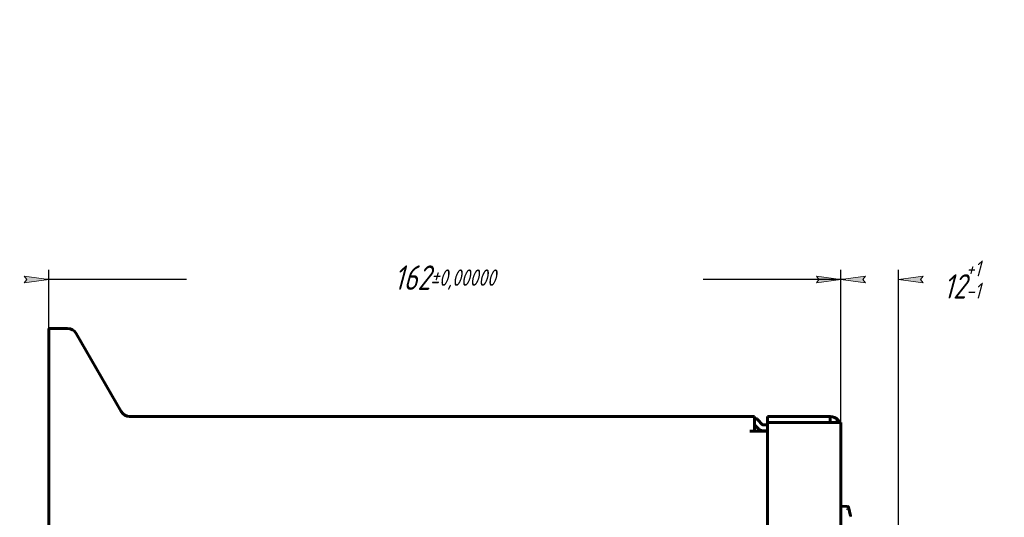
# Model space of a CAD drawing. Header units: millimetres. Extents: x 0 to 594, y 0 to 420.
# Tile 16 of 17: x 209 to 410, y 318 to 420. Entities that reach past the tile are written whole.
import ezdxf

# ---------------------------------------------------------------- set-up
doc = ezdxf.new("R2010")
doc.units = ezdxf.units.MM
doc.linetypes.add('K5LT_BASIC', pattern=[0])
doc.linetypes.add('K5LT_THIN', pattern=[0])
doc.layers.add('Системный слой', color=7, linetype='Continuous')
doc.styles.add('KDIMTEXTSTYLE', font='GOST_AU.SHX', dxfattribs={"width": 0.96, "oblique": 15, "height": 5})
doc.dimstyles.new('KDIMSTYLE (1.00)', dxfattribs={"dimtxt": 5, "dimasz": 1, "dimexe": 2, "dimexo": 0, "dimgap": 1, "dimtad": 1, "dimtxsty": 'KDIMTEXTSTYLE', "dimsah": 1, "dimcen": 0, "dimdle": 1, "dimadec": 0, "dimazin": 0, "dimtfac": 0.667, "dimtmove": 0, "dimatfit": 3, "dimfxl": 1, "dimtvp": 1, "dimtolj": 1, "dimtzin": 0, "dimarcsym": 0})

# ---------------------------------------------------------------- blocks, each defined once
blk = doc.blocks.new('KDIMARROW_01')
at = {"layer": 'Системный слой'}
blk.add_hatch(color=0, dxfattribs=at).paths.add_polyline_path([(-5, -0.66), (0, 0), (-5, 0.66), (-4.5, 0)])
at = {"layer": 'Системный слой', "color": 0, "linetype": 'K5LT_THIN', "lineweight": 18}
for p, q in [((-4.5, 0), (-5, 0.66)), ((-5, 0.66), (0, 0)), ((0, 0), (-5, -0.66)), ((-5, -0.66), (-4.5, 0)), ((0, 0), (-1, 0))]:
    blk.add_line(p, q, dxfattribs=at)

msp = doc.modelspace()

# ---------------------------------------------------------------- linework, layer by layer
at = {"layer": 'Системный слой', "color": 150, "linetype": 'K5LT_BASIC', "lineweight": 60, "true_color": 0x0080ff}
for p, q in [((215.024, 356.875), (217.224, 356.875)), ((215.024, 356.875), (215.024, 106.875)), ((218.87, 356.875), (217.224, 356.875)), ((220.602, 355.875), (229.839, 339.875)), ((359.324, 338.875), (231.571, 338.875)), ((359.324, 338.875), (359.324, 335.875)), ((371.981, 338.875), (362.024, 338.875)), ((362.024, 338.875), (362.024, 337.675)), ((371.981, 338.875), (373.916, 338.875)), ((374.824, 338.875), (373.916, 338.875)), ((374.824, 338.875), (374.824, 337.675)), ((359.324, 337.178), (360.166, 336.336)), ((359.969, 338.23), (361.015, 337.184)), ((361.037, 337.175), (362.024, 337.175)), ((371.981, 337.675), (362.024, 337.675)), ((371.836, 337.675), (362.024, 337.675)), ((362.024, 337.675), (362.024, 118.075)), ((373.916, 337.675), (371.981, 337.675)), ((373.916, 337.675), (373.961, 337.675)), ((376.949, 337.675), (373.961, 337.675)), ((376.473, 338.131), (375.956, 337.675)), ((376.949, 337.675), (377.024, 337.675)), ((377.024, 337.675), (377.024, 336.675)), ((377.024, 336.675), (377.024, 119.075)), ((358.413, 335.875), (359.324, 335.875)), ((359.324, 335.875), (359.759, 335.875)), ((359.759, 335.875), (359.969, 335.875)), ((359.969, 335.875), (361.015, 335.875)), ((361.015, 335.875), (361.037, 335.875)), ((361.037, 335.975), (362.024, 335.975)), ((361.037, 335.875), (362.024, 335.875)), ((378.382, 320.454), (377.024, 320.525)), ((378.382, 320.454), (378.396, 320.453)), ((379.009, 318.584), (378.58, 320.302))]:
    msp.add_line(p, q, dxfattribs=at)
for centre, radius, start, end in [((218.87, 354.875), 2, 30, 90), ((231.571, 340.875), 2, 210, 270), ((358.413, 336.675), 2.2, 52.28366, 65.5302), ((358.413, 336.675), 2.2, 45, 52.28366), ((374.824, 336.675), 2.2, 41.45945, 90), ((361.037, 337.207), 1.232, 225, 270), ((361.037, 337.207), 0.0318, 225, 270), ((374.824, 336.675), 2.2, 27.03569, 41.45944), ((378.386, 320.253), 0.2, 14.03624, 87), ((378.524, 318.463), 0.5, 0, 14.03624)]:
    msp.add_arc(centre, radius, start, end, dxfattribs=at)
msp.add_open_spline([(378.379, 320.025), (378.38, 320.004), (378.382, 319.963), (378.384, 319.901), (378.385, 319.86), (378.385, 319.839)], degree=3, dxfattribs=at)

# ---------------------------------------------------------------- dimensions: what is measured, and where the dimension line sits
at = {"layer": 'Системный слой', "color": 7}
msp.add_linear_dim(base=(215.024, 366.875), p1=(377.024, 336.675), p2=(215.024, 356.875), location=(296.024, 366.875), dimstyle='KDIMSTYLE (1.00)', override={"dimexo": 0, "dimpost": '\\H5.0;\\W0.965;\\Q15;<>', "dimblk1": 'KDIMARROW_01', "dimblk2": 'KDIMARROW_01', "dimse1": 0, "dimse2": 0, "dimclrt": 7, "dimtol": 1, "dimtp": 0, "dimtm": 0, "dimtdec": 5, "dimtolj": 1}, dxfattribs=at).render()
msp.add_linear_dim(base=(377.024, 366.875), p1=(388.824, 261.125), p2=(377.024, 336.675), location=(401.783, 366.875), text='\\H5.0;\\W0.965;\\Q15;\\H5.0;\\W0.965;\\Q15;\\Q15;12\\H0.65x;\\S+1^ -1;\\H1.5x;', dimstyle='KDIMSTYLE (1.00)', override={"dimexo": 0, "dimblk1": 'KDIMARROW_01', "dimblk2": 'KDIMARROW_01', "dimse1": 0, "dimse2": 0, "dimclrt": 7, "dimtolj": 1}, dxfattribs=at).render()

doc.saveas('drawing.dxf')
